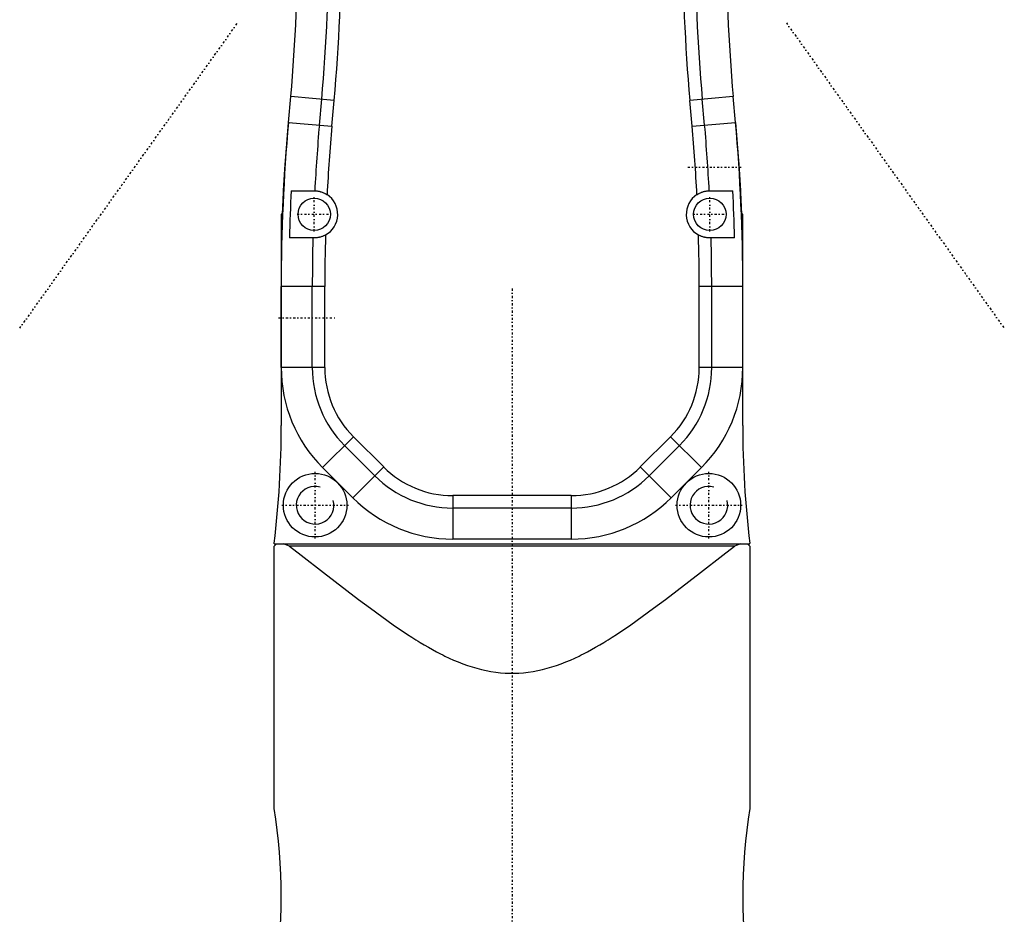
# Model space of a CAD drawing. Extents: x -565 to 216, y -1 to 791.
# Tile 4 of 7: x -205 to 5, y 451 to 641. Entities that reach past the tile are written whole.
import ezdxf

# ---------------------------------------------------------------- set-up
doc = ezdxf.new("R2010")
doc.units = 0
doc.linetypes.add('CENTER', pattern=[1.5, 0.45, -0.5, 0.05, -0.5])
for name, color, linetype in [('AM_0', 7, 'CONTINUOUS'), ('AM_10', 7, 'CONTINUOUS'), ('AM_7', 7, 'CENTER')]:
    doc.layers.add(name, color=color, linetype=linetype)

msp = doc.modelspace()

# ---------------------------------------------------------------- linework, layer by layer
at = {"layer": 'AM_0', "color": 7, "linetype": 'CONTINUOUS'}
for p, q in [((-147.44, 619.54), (-146.96, 625.02)), ((-137.75, 624.21), (-146.96, 625.02)), ((-140.87, 618.96), (-140.39, 624.44)), ((-138.23, 618.73), (-137.75, 624.21)), ((-53.04, 625.02), (-62.25, 624.21)), ((-61.77, 618.73), (-62.25, 624.21)), ((-59.13, 618.96), (-59.61, 624.44)), ((-52.56, 619.54), (-53.04, 625.02)), ((-148.22, 609.59), (-147.48, 619.54)), ((-147.48, 619.54), (-138.23, 618.73)), ((-61.77, 618.73), (-52.52, 619.54)), ((-52.52, 619.54), (-51.78, 609.59)), ((-51.92, 611.68), (-51.69, 608.09)), ((-148.48, 605), (-148.22, 609.59)), ((-51.78, 609.59), (-51.52, 605)), ((-148.7, 600), (-148.42, 606.2)), ((-146.88, 605), (-141.87, 605)), ((-58.13, 605), (-53.12, 605)), ((-51.58, 606.2), (-51.3, 600)), ((-149, 600), (-149, 555.17)), ((-148.7, 600), (-149, 600)), ((-51, 600), (-51.3, 600)), ((-51, 555.17), (-51, 600)), ((-142, 595), (-147.27, 595)), ((-52.73, 595), (-58, 595)), ((-149, 567.43), (-149, 584.68)), ((-139.75, 584.68), (-149, 584.68)), ((-142.4, 567.43), (-142.4, 584.68)), ((-139.75, 567.43), (-139.75, 584.68)), ((-51, 584.68), (-60.25, 584.68)), ((-60.25, 567.43), (-60.25, 584.68)), ((-57.6, 567.43), (-57.6, 584.68)), ((-51, 567.43), (-51, 584.68)), ((-139.75, 567.43), (-149, 567.43)), ((-51, 567.43), (-60.25, 567.43)), ((-133.67, 552.75), (-140.21, 546.21)), ((-127.24, 546.33), (-133.67, 552.75)), ((-72.76, 546.33), (-66.33, 552.75)), ((-59.79, 546.21), (-66.33, 552.75)), ((-129.12, 544.45), (-135.55, 550.88)), ((-70.88, 544.45), (-64.45, 550.88)), ((-133.78, 539.79), (-140.21, 546.21)), ((-127.24, 546.33), (-133.78, 539.79)), ((-66.22, 539.79), (-72.76, 546.33)), ((-66.22, 539.79), (-59.79, 546.21)), ((-112.57, 540.25), (-112.57, 531)), ((-87.43, 540.25), (-112.57, 540.25)), ((-87.43, 540.25), (-87.43, 531)), ((-87.43, 537.6), (-112.57, 537.6)), ((-87.43, 531), (-112.57, 531)), ((-150.5, 530), (-150.5, 530.16)), ((-150, 530), (-150.5, 529.5)), ((-150.5, 530), (-49.5, 530)), ((-150.5, 473.81), (-150.5, 529.5)), ((-147.25, 529.5), (-148.52, 530)), ((-52.75, 529.5), (-147.25, 529.5)), ((-51.48, 530), (-52.75, 529.5)), ((-49.5, 529.5), (-50, 530)), ((-49.5, 530), (-49.5, 530.16)), ((-49.5, 529.5), (-49.5, 473.81))]:
    msp.add_line(p, q, dxfattribs=at)
for points in [[(-141.87, 605, 0), (-141.83, 605, 0), (-141.73, 604.99, 0), (-141.62, 604.99, 0), (-141.57, 604.98, 0), (-141.51, 604.98, 0), (-141.38, 604.96, 0), (-141.25, 604.94, 0), (-141.11, 604.92, 0), (-140.96, 604.89, 0), (-140.81, 604.86, 0), (-140.73, 604.84, 0), (-140.65, 604.81, 0), (-140.49, 604.77, 0), (-140.33, 604.71, 0), (-140.16, 604.65, 0), (-139.99, 604.58, 0), (-139.83, 604.5, 0), (-139.75, 604.46, 0), (-139.66, 604.42, 0), (-139.5, 604.33, 0), (-139.34, 604.24, 0), (-139.26, 604.18, 0)], [(-60.74, 604.18, 0), (-60.66, 604.24, 0), (-60.5, 604.33, 0), (-60.33, 604.42, 0), (-60.25, 604.46, 0), (-60.17, 604.5, 0), (-60, 604.58, 0), (-59.84, 604.65, 0), (-59.74, 604.69, 0), (-59.71, 604.7, 0), (-59.68, 604.71, 0), (-59.67, 604.71, 0), (-59.66, 604.72, 0), (-59.63, 604.73, 0), (-59.6, 604.74, 0), (-59.51, 604.77, 0), (-59.35, 604.82, 0), (-59.27, 604.84, 0), (-59.19, 604.86, 0), (-59.04, 604.89, 0), (-58.89, 604.92, 0), (-58.75, 604.94, 0), (-58.62, 604.96, 0), (-58.49, 604.98, 0), (-58.43, 604.98, 0), (-58.38, 604.99, 0), (-58.27, 604.99, 0), (-58.17, 605, 0), (-58.13, 605, 0)], [(-139.6, 595.61, 0), (-139.67, 595.58, 0), (-139.81, 595.5, 0), (-139.95, 595.44, 0), (-140.03, 595.41, 0), (-140.1, 595.37, 0), (-140.25, 595.32, 0), (-140.39, 595.26, 0), (-140.54, 595.22, 0), (-140.69, 595.18, 0), (-140.83, 595.14, 0), (-140.9, 595.12, 0), (-140.97, 595.11, 0), (-141.11, 595.08, 0), (-141.24, 595.06, 0), (-141.37, 595.04, 0), (-141.5, 595.03, 0), (-141.62, 595.01, 0), (-141.68, 595.01, 0), (-141.74, 595.01, 0), (-141.85, 595, 0), (-141.95, 595, 0), (-142, 595, 0)], [(-58, 595, 0), (-58.05, 595, 0), (-58.15, 595, 0), (-58.26, 595.01, 0), (-58.32, 595.01, 0), (-58.38, 595.01, 0), (-58.5, 595.03, 0), (-58.63, 595.04, 0), (-58.76, 595.06, 0), (-58.89, 595.08, 0), (-59.03, 595.11, 0), (-59.1, 595.12, 0), (-59.17, 595.14, 0), (-59.32, 595.18, 0), (-59.46, 595.22, 0), (-59.6, 595.26, 0), (-59.75, 595.32, 0), (-59.9, 595.37, 0), (-59.97, 595.4, 0), (-60.04, 595.44, 0), (-60.19, 595.5, 0), (-60.33, 595.58, 0), (-60.4, 595.61, 0)], [(-147.25, 529.5, 0), (-144.76, 527.59, 0), (-140.03, 523.94, 0), (-135.09, 520.12, 0), (-132.57, 518.19, 0), (-130.07, 516.31, 0), (-125.21, 512.8, 0), (-122.17, 510.75, 0), (-121.28, 510.18, 0), (-120.39, 509.61, 0), (-119.95, 509.34, 0), (-119.5, 509.07, 0), (-118.62, 508.54, 0), (-117.75, 508.03, 0), (-116.89, 507.55, 0), (-116.03, 507.09, 0), (-115.15, 506.63, 0), (-114.7, 506.41, 0), (-114.25, 506.18, 0), (-113.33, 505.75, 0), (-112.39, 505.33, 0), (-111.43, 504.93, 0), (-110.46, 504.55, 0), (-109.48, 504.19, 0), (-108.98, 504.03, 0), (-108.48, 503.87, 0), (-107.48, 503.57, 0), (-106.48, 503.31, 0), (-105.47, 503.08, 0), (-104.46, 502.89, 0), (-103.45, 502.74, 0), (-102.95, 502.68, 0), (-102.45, 502.63, 0), (-101.46, 502.56, 0), (-100.48, 502.52, 0), (-100, 502.51, 0), (-99.52, 502.52, 0), (-98.54, 502.56, 0), (-97.55, 502.63, 0), (-97.05, 502.68, 0), (-96.55, 502.74, 0), (-95.54, 502.89, 0), (-94.53, 503.08, 0), (-93.52, 503.31, 0), (-92.52, 503.57, 0), (-91.52, 503.87, 0), (-91.02, 504.03, 0), (-90.52, 504.19, 0), (-89.54, 504.55, 0), (-88.57, 504.93, 0), (-87.61, 505.33, 0), (-86.67, 505.75, 0), (-85.75, 506.18, 0), (-85.3, 506.41, 0), (-84.85, 506.63, 0), (-83.97, 507.09, 0), (-83.11, 507.55, 0), (-82.25, 508.03, 0), (-81.38, 508.54, 0), (-80.5, 509.07, 0), (-80.05, 509.34, 0), (-79.61, 509.61, 0), (-78.72, 510.18, 0), (-77.83, 510.75, 0), (-74.79, 512.8, 0), (-69.93, 516.31, 0), (-67.43, 518.19, 0), (-64.91, 520.12, 0), (-59.97, 523.94, 0), (-55.24, 527.59, 0), (-52.75, 529.5, 0)]]:
    msp.add_polyline3d(points, dxfattribs=at)
for centre, radius in [((-142, 600), 3.43), ((-58, 600), 3.45), ((-141.8, 538.21), 6.75), ((-58.2, 538.21), 6.75)]:
    msp.add_circle(centre, radius, dxfattribs=at)
for centre, radius, start, end in [((-545.44, 659.88), 400, 355, 5), ((-545.44, 659.88), 406.6, 355, 5), ((-545.44, 659.88), 409.25, 355, 5), ((345.44, 659.88), 409.25, 175.0627, 185), ((345.44, 659.88), 406.6, 175.0566, 185), ((345.44, 659.88), 400, 175.0411, 185), ((251, 584.68), 400, 175, 180), ((251, 584.68), 393.4, 175, 177.0391), ((-451, 584.68), 393.4, 2.9609, 5), ((-451, 584.68), 400, 0, 5), ((251, 584.68), 390.75, 175, 177.1385), ((-451, 584.68), 390.75, 2.8615, 5), ((251, 584.68), 398.4, 177.0761, 178.5153), ((-142, 600), 5, 298.7116, 56.8229), ((-58, 600), 5, 123.1771, 241.2884), ((-451, 584.68), 398.4, 1.4847, 2.9239), ((251, 584.68), 393.4, 178.4965, 180), ((251, 584.68), 390.75, 178.3961, 180), ((-451, 584.68), 390.75, 0, 1.6039), ((-451, 584.68), 393.4, 0, 1.5035), ((-119, 567.43), 30, 180, 225), ((-119, 567.43), 23.4, 180, 225), ((-119, 567.43), 20.75, 180, 225), ((-81, 567.43), 20.75, 315, 0), ((-81, 567.43), 23.4, 315, 0), ((-81, 567.43), 30, 315, 0), ((-349, 554.62), 200, 352.9765, 0.1584), ((149, 554.62), 200, 179.8416, 187.0235), ((-112.57, 561), 20.75, 225, 270), ((-87.43, 561), 20.75, 270, 315), ((-112.57, 561), 23.4, 225, 270), ((-87.43, 561), 23.4, 270, 315), ((-112.57, 561), 30, 225, 270), ((-87.43, 561), 30, 270, 315), ((-266.36, 455.11), 117.36, 350.8296, 9.1704), ((66.36, 455.11), 117.36, 170.8296, 189.1704)]:
    msp.add_arc(centre, radius, start, end, dxfattribs=at)
at = {"layer": 'AM_10', "color": 7, "linetype": 'CONTINUOUS'}
for centre in [(-141.8, 538.21), (-58.2, 538.21)]:
    msp.add_arc(centre, 4, 75, 15, dxfattribs=at)
at = {"layer": 'AM_7', "color": 4, "linetype": 'CENTER'}
for p, q in [((-204.53, 575.79), (-158.25, 640.69)), ((-41.75, 640.69), (4.53, 575.79)), ((-62.66, 610), (-51.07, 610)), ((-142, 596.38), (-142, 603.62)), ((-58, 596.38), (-58, 603.62)), ((-145.62, 600), (-138.38, 600)), ((-61.62, 600), (-54.38, 600)), ((-100, 584.21), (-100, 258.05)), ((-149.55, 578), (-137.43, 578)), ((-141.8, 531.12), (-141.8, 545.3)), ((-58.2, 531.12), (-58.2, 545.3)), ((-148.89, 538.21), (-134.71, 538.21)), ((-65.29, 538.21), (-51.11, 538.21))]:
    msp.add_line(p, q, dxfattribs=at)

doc.saveas('drawing.dxf')
